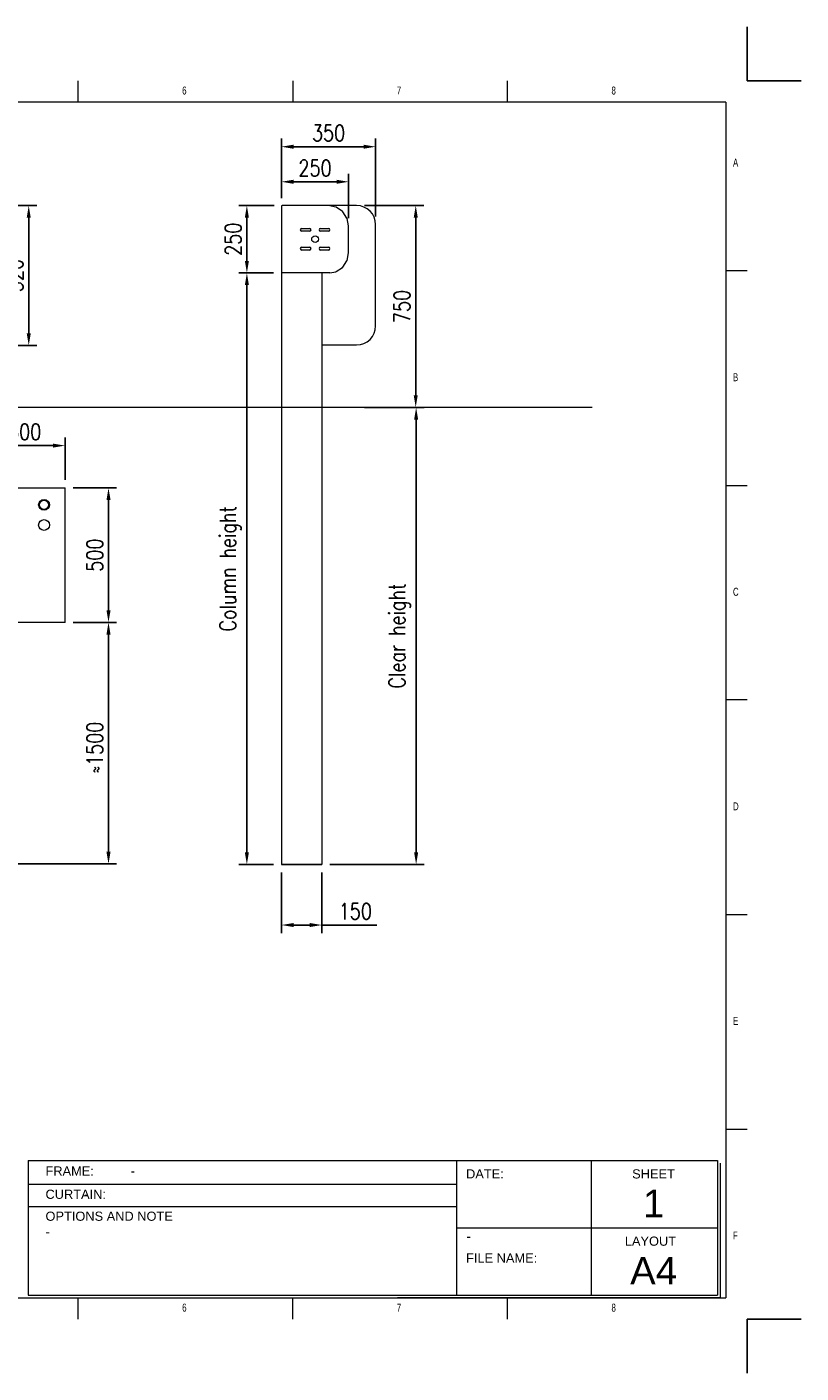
# Model space of a CAD drawing. Header units: millimetres. Extents: x 13750 to 27676, y 16366 to 21368.
# Tile 8 of 8: x 24800 to 27676, y 16366 to 21367. Entities that reach past the tile are written whole.
import ezdxf

# ---------------------------------------------------------------- set-up
doc = ezdxf.new("R2010")
doc.units = ezdxf.units.MM
doc.header["$LTSCALE"] = 50
doc.header["$PDSIZE"] = -1
doc.layers.add('FORMAT', color=7, linetype='Continuous')
doc.styles.add('NYIP', font='romans.shx', dxfattribs={"width": 0.8})
doc.styles.add('SLDTEXTSTYLE0', font='TXT', dxfattribs={"width": 0.75})
doc.dimstyles.new('STANDARD35', dxfattribs={"dimscale": 35, "dimtxt": 2, "dimasz": 1.5, "dimexe": 1, "dimexo": 1, "dimgap": 0.7, "dimtad": 1, "dimdec": 0, "dimdsep": 46, "dimtxsty": 'NYIP', "dimcen": 0, "dimclrd": 1, "dimclre": 1, "dimclrt": 2, "dimadec": 0, "dimazin": 0, "dimtfac": 1, "dimtdec": 0, "dimtix": 1, "dimtmove": 0, "dimatfit": 3, "dimfxl": 0, "dimtvp": 1, "dimtolj": 1, "dimtzin": 0, "dimarcsym": 0})

# ---------------------------------------------------------------- blocks, each defined once
blk = doc.blocks.new('A$C7C9C4F3F')
at = {"color": 7, "lineweight": 5}
for p, q in [((8295, 11245), (8295, 11504)), ((0, 1766), (199, 1766))]:
    blk.add_line(p, q, dxfattribs=at)
at = {"layer": 'FORMAT', "color": 7, "lineweight": 5}
for p, q in [((2216, 11304), (2216, 11504)), ((4209, 11504), (4209, 11304)), ((6202, 11304), (6202, 11504)), ((10188, 11304), (10188, 11504)), ((12181, 11504), (12181, 11304)), ((14174, 11304), (14174, 11504)), ((16199, 11304), (199, 11304)), ((199, 11304), (199, 199)), ((16199, 11304), (16199, 199)), ((199, 9738), (0, 9738)), ((16399, 9738), (16199, 9738)), ((0, 7745), (199, 7745)), ((16199, 7745), (16399, 7745)), ((0, 5752), (199, 5752)), ((16399, 5752), (16199, 5752)), ((0, 3759), (199, 3759)), ((16199, 3759), (16399, 3759)), ((16199, 1766), (16399, 1766)), ((8295, 0), (8295, 258)), ((199, 199), (16199, 199)), ((2224, 0), (2224, 199)), ((4018, 199), (4018, 0)), ((6210, 0), (6210, 199)), ((10188, 0), (10188, 199)), ((12181, 0), (12181, 199)), ((14174, 0), (14174, 199))]:
    blk.add_line(p, q, dxfattribs=at)
at = {"color": 7, "lineweight": 5, "char_height": 73.8, "attachment_point": 1, "style": 'SLDTEXTSTYLE0'}
for s, insert in [('1', (1203, 11450)), ('2', (3180, 11450)), ('3', (5173, 11450)), ('4', (7166, 11450)), ('5', (9159, 11450)), ('6', (11152, 11450)), ('7', (13145, 11450)), ('8', (15138, 11450)), ('A', (66, 10780)), ('A', (16266, 10780)), ('B', (66, 8787)), ('B', (16266, 8787)), ('C', (66, 6794)), ('C', (16266, 6794)), ('D', (66, 4801)), ('D', (16266, 4801)), ('E', (66, 2808)), ('1', (1012, 145)), ('2', (2988, 145)), ('3', (4981, 145)), ('4', (6974, 145))]:
    blk.add_mtext(s, dxfattribs=dict(at, insert=insert))
at = {"layer": 'FORMAT', "color": 7, "lineweight": 5, "char_height": 73.8, "attachment_point": 1, "style": 'SLDTEXTSTYLE0'}
for s, insert in [('E', (16266, 2808)), ('F', (66, 815)), ('F', (16266, 815)), ('5', (9159, 145)), ('6', (11152, 145)), ('7', (13145, 145)), ('8', (15138, 145))]:
    blk.add_mtext(s, dxfattribs=dict(at, insert=insert))
blk = doc.blocks.new('*D260')
at = {"color": 7, "lineweight": -2}
for p, q in [((25745.6, 20730.9), (25745.6, 20951.9)), ((25790.6, 20921.9), (26050.6, 20921.9)), ((26095.6, 20662.4), (26095.6, 20951.9))]:
    blk.add_line(p, q, dxfattribs=at)
at = {"color": 7}
for points in [[(25790.6, 20929.4), (25790.6, 20914.4), (25745.6, 20921.9)], [(26050.6, 20914.4), (26050.6, 20929.4), (26095.6, 20921.9)]]:
    blk.add_solid(points, dxfattribs=at)
at = {"layer": 'Defpoints', "color": 0}
for p in [(26095.6, 20921.9), (25745.6, 20700.9), (26095.6, 20632.4)]:
    blk.add_point(p, dxfattribs=at)
at = {"color": 7, "lineweight": 0, "insert": (25920.6, 20972.9), "char_height": 60, "attachment_point": 5, "style": 'NYIP'}
blk.add_mtext('\\A1;350', dxfattribs=at)
blk = doc.blocks.new('*D261')
at = {"color": 7, "lineweight": -2}
for p, q in [((25745.6, 20730.9), (25745.6, 20821.7)), ((25995.3, 20656.7), (25995.3, 20821.7)), ((25790.6, 20791.7), (25950.3, 20791.7))]:
    blk.add_line(p, q, dxfattribs=at)
at = {"color": 7}
for points in [[(25790.6, 20799.2), (25790.6, 20784.2), (25745.6, 20791.7)], [(25950.3, 20784.2), (25950.3, 20799.2), (25995.3, 20791.7)]]:
    blk.add_solid(points, dxfattribs=at)
at = {"layer": 'Defpoints', "color": 0}
for p in [(25995.3, 20791.7), (25745.6, 20700.9), (25995.3, 20626.7)]:
    blk.add_point(p, dxfattribs=at)
at = {"color": 7, "lineweight": 0, "insert": (25870.4, 20842.7), "char_height": 60, "attachment_point": 5, "style": 'NYIP'}
blk.add_mtext('\\A1;250', dxfattribs=at)
blk = doc.blocks.new('*D262')
at = {"color": 7, "lineweight": -2}
for p, q in [((25718.1, 20703.4), (25587.3, 20703.4)), ((25617.3, 20658.4), (25617.3, 20497.9)), ((25715.6, 20452.9), (25587.3, 20452.9))]:
    blk.add_line(p, q, dxfattribs=at)
at = {"color": 7}
for points in [[(25624.8, 20658.4), (25609.8, 20658.4), (25617.3, 20703.4)], [(25609.8, 20497.9), (25624.8, 20497.9), (25617.3, 20452.9)]]:
    blk.add_solid(points, dxfattribs=at)
at = {"layer": 'Defpoints', "color": 0}
for p in [(25748.1, 20703.4), (25617.3, 20452.9), (25745.6, 20452.9)]:
    blk.add_point(p, dxfattribs=at)
at = {"color": 7, "lineweight": 0, "insert": (25566.3, 20578.2), "char_height": 60, "attachment_point": 5, "rotation": 90, "style": 'NYIP'}
blk.add_mtext('\\A1;250', dxfattribs=at)
blk = doc.blocks.new('*D263')
at = {"color": 7, "lineweight": -2}
for p, q in [((25715.6, 20452.9), (25587.3, 20452.9)), ((25617.3, 20407.9), (25617.3, 18299.9)), ((25715.6, 18254.9), (25587.3, 18254.9))]:
    blk.add_line(p, q, dxfattribs=at)
at = {"color": 7}
for points in [[(25624.8, 20407.9), (25609.8, 20407.9), (25617.3, 20452.9)], [(25609.8, 18299.9), (25624.8, 18299.9), (25617.3, 18254.9)]]:
    blk.add_solid(points, dxfattribs=at)
at = {"layer": 'Defpoints', "color": 0}
for p in [(25745.6, 20452.9), (25617.3, 18254.9), (25745.6, 18254.9)]:
    blk.add_point(p, dxfattribs=at)
at = {"color": 7, "lineweight": 0, "insert": (25556.3, 19353.9), "char_height": 60, "attachment_point": 5, "rotation": 90, "style": 'NYIP'}
blk.add_mtext('\\A1;Column height', dxfattribs=at)
blk = doc.blocks.new('*D269')
at = {"color": 7, "lineweight": -2}
for p, q in [((26054.6, 20703.4), (26274.4, 20703.4)), ((26244.4, 20658.4), (26244.4, 19998.4)), ((26054.6, 19953.4), (26274.4, 19953.4))]:
    blk.add_line(p, q, dxfattribs=at)
at = {"color": 7}
for points in [[(26251.9, 20658.4), (26236.9, 20658.4), (26244.4, 20703.4)], [(26236.9, 19998.4), (26251.9, 19998.4), (26244.4, 19953.4)]]:
    blk.add_solid(points, dxfattribs=at)
at = {"layer": 'Defpoints', "color": 0}
for p in [(26024.6, 20703.4), (26024.6, 19953.4), (26244.4, 19953.4)]:
    blk.add_point(p, dxfattribs=at)
at = {"color": 7, "lineweight": 0, "insert": (26193.4, 20328.4), "char_height": 60, "attachment_point": 5, "rotation": 90, "style": 'NYIP'}
blk.add_mtext('\\A1;750', dxfattribs=at)
blk = doc.blocks.new('*D270')
at = {"color": 7, "lineweight": -2}
for p, q in [((25745.6, 18224.9), (25745.6, 18000.2)), ((25895.6, 18224.9), (25895.6, 18000.2)), ((25790.6, 18030.2), (25850.6, 18030.2)), ((25895.6, 18030.2), (26099.5, 18030.2))]:
    blk.add_line(p, q, dxfattribs=at)
at = {"color": 7}
for points in [[(25790.6, 18037.7), (25790.6, 18022.7), (25745.6, 18030.2)], [(25850.6, 18022.7), (25850.6, 18037.7), (25895.6, 18030.2)]]:
    blk.add_solid(points, dxfattribs=at)
at = {"layer": 'Defpoints', "color": 0}
for p in [(25745.6, 18254.9), (25895.6, 18254.9), (25895.6, 18030.2)]:
    blk.add_point(p, dxfattribs=at)
at = {"color": 7, "lineweight": 0, "insert": (26020, 18081.2), "char_height": 60, "attachment_point": 5, "style": 'NYIP'}
blk.add_mtext('\\A1;150', dxfattribs=at)
blk = doc.blocks.new('*D271')
at = {"color": 7, "lineweight": -2}
for p, q in [((26245.9, 19908.4), (26245.9, 18299.9)), ((26274.4, 19953.4), (26275.9, 19953.4)), ((25925.6, 18254.9), (26275.9, 18254.9))]:
    blk.add_line(p, q, dxfattribs=at)
at = {"color": 7}
for points in [[(26253.4, 19908.4), (26238.4, 19908.4), (26245.9, 19953.4)], [(26238.4, 18299.9), (26253.4, 18299.9), (26245.9, 18254.9)]]:
    blk.add_solid(points, dxfattribs=at)
at = {"layer": 'Defpoints', "color": 0}
for p in [(26244.4, 19953.4), (25895.6, 18254.9), (26245.9, 18254.9)]:
    blk.add_point(p, dxfattribs=at)
at = {"color": 7, "lineweight": 0, "insert": (26184.9, 19104.2), "char_height": 60, "attachment_point": 5, "rotation": 90, "style": 'NYIP'}
blk.add_mtext('\\A1;Clear height', dxfattribs=at)
blk = doc.blocks.new('*D301')
at = {"color": 7, "lineweight": -2}
for p, q in [((24642, 19684.4), (24642, 19841.4)), ((24687, 19811.4), (24897, 19811.4)), ((24942, 19684.4), (24942, 19841.4))]:
    blk.add_line(p, q, dxfattribs=at)
at = {"color": 7}
for points in [[(24687, 19818.9), (24687, 19803.9), (24642, 19811.4)], [(24897, 19803.9), (24897, 19818.9), (24942, 19811.4)]]:
    blk.add_solid(points, dxfattribs=at)
at = {"layer": 'Defpoints', "color": 0}
for p in [(24942, 19811.4), (24642, 19654.4), (24942, 19654.4)]:
    blk.add_point(p, dxfattribs=at)
at = {"color": 7, "lineweight": 0, "insert": (24792, 19862.4), "char_height": 60, "attachment_point": 5, "style": 'NYIP'}
blk.add_mtext('\\A1;300', dxfattribs=at)
blk = doc.blocks.new('*D302')
at = {"color": 7, "lineweight": -2}
for p, q in [((24972, 19654.4), (25133.4, 19654.4)), ((25103.4, 19609.4), (25103.4, 19199.4)), ((24972, 19154.4), (25133.4, 19154.4))]:
    blk.add_line(p, q, dxfattribs=at)
at = {"color": 7}
for points in [[(25110.9, 19609.4), (25095.9, 19609.4), (25103.4, 19654.4)], [(25095.9, 19199.4), (25110.9, 19199.4), (25103.4, 19154.4)]]:
    blk.add_solid(points, dxfattribs=at)
at = {"layer": 'Defpoints', "color": 0}
for p in [(24942, 19654.4), (24942, 19154.4), (25103.4, 19154.4)]:
    blk.add_point(p, dxfattribs=at)
at = {"color": 7, "lineweight": 0, "insert": (25052.4, 19404.4), "char_height": 60, "attachment_point": 5, "rotation": 90, "style": 'NYIP'}
blk.add_mtext('\\A1;500', dxfattribs=at)
blk = doc.blocks.new('*D303')
at = {"color": 7, "lineweight": -2}
for p, q in [((24656.4, 20703.4), (24837.1, 20703.4)), ((24807.1, 20658.4), (24807.1, 20228.4)), ((24656.4, 20183.4), (24837.1, 20183.4))]:
    blk.add_line(p, q, dxfattribs=at)
at = {"color": 7}
for points in [[(24814.6, 20658.4), (24799.6, 20658.4), (24807.1, 20703.4)], [(24799.6, 20228.4), (24814.6, 20228.4), (24807.1, 20183.4)]]:
    blk.add_solid(points, dxfattribs=at)
at = {"layer": 'Defpoints', "color": 0}
for p in [(24626.4, 20703.4), (24626.4, 20183.4), (24807.1, 20183.4)]:
    blk.add_point(p, dxfattribs=at)
at = {"color": 7, "lineweight": 0, "insert": (24756.1, 20443.4), "char_height": 60, "attachment_point": 5, "rotation": 90, "style": 'NYIP'}
blk.add_mtext('\\A1;520', dxfattribs=at)
blk = doc.blocks.new('*D309')
at = {"color": 7, "lineweight": -2}
for p, q in [((24972, 19154.4), (25133.4, 19154.4)), ((25103.4, 18302.4), (25103.4, 19109.4)), ((24436.4, 18257.4), (25133.4, 18257.4))]:
    blk.add_line(p, q, dxfattribs=at)
at = {"color": 7}
for points in [[(25110.9, 19109.4), (25095.9, 19109.4), (25103.4, 19154.4)], [(25095.9, 18302.4), (25110.9, 18302.4), (25103.4, 18257.4)]]:
    blk.add_solid(points, dxfattribs=at)
at = {"layer": 'Defpoints', "color": 0}
for p in [(24942, 19154.4), (25103.4, 19154.4), (24406.4, 18257.4)]:
    blk.add_point(p, dxfattribs=at)
at = {"color": 7, "lineweight": 0, "insert": (25052.4, 18689.8), "char_height": 60, "attachment_point": 5, "rotation": 90, "style": 'NYIP'}
blk.add_mtext('\\A1;≈1500', dxfattribs=at)

msp = doc.modelspace()

# ---------------------------------------------------------------- linework, layer by layer
at = {"color": 2}
for p, q in [((27475.5, 21167), (27475.5, 21367)), ((27475.5, 21167), (27675.5, 21167)), ((27475.5, 16565.5), (27675.5, 16565.5)), ((27475.5, 16565.5), (27475.5, 16365.5))]:
    msp.add_line(p, q, dxfattribs=at)
at = {"color": 7, "lineweight": 5}
for p, q in [((25745.6, 20700.9), (25745.6, 20453.9)), ((25805.1, 20703.4), (25748.1, 20703.4)), ((26024.6, 20703.4), (25805.1, 20703.4)), ((25947.5, 20697.5), (25919.5, 20703)), ((25972.4, 20681.2), (25948.8, 20696.9)), ((25989.1, 20656.7), (25973.4, 20680.2)), ((25820.8, 20618.7), (25850.3, 20618.7)), ((25850.3, 20608.2), (25820.8, 20608.2)), ((25890.8, 20618.7), (25920.3, 20618.7)), ((25920.3, 20608.2), (25890.8, 20608.2)), ((25995.2, 20627.4), (25989.6, 20655.4)), ((25995.3, 20528.1), (25995.3, 20626.7)), ((26095.6, 20256.4), (26095.6, 20632.4)), ((25820.8, 20548.7), (25850.3, 20548.7)), ((25850.3, 20538.2), (25820.8, 20538.2)), ((25890.8, 20548.7), (25920.3, 20548.7)), ((25920.3, 20538.2), (25890.8, 20538.2)), ((25989.6, 20499.4), (25995.2, 20527.4)), ((25925.2, 20452.9), (25947.5, 20457.3)), ((25948.8, 20457.9), (25972.4, 20473.6)), ((25973.4, 20474.6), (25989.1, 20498.1)), ((25745.6, 20452.9), (25745.6, 20453.9)), ((25745.6, 20452.9), (25745.6, 18254.9)), ((25748.4, 20452.9), (25745.6, 20452.9)), ((25767.8, 20452.9), (25748.4, 20452.9)), ((25772.5, 20452.9), (25767.8, 20452.9)), ((25774.4, 20452.9), (25772.5, 20452.9)), ((25821.6, 20452.9), (25774.4, 20452.9)), ((25822.6, 20452.9), (25821.6, 20452.9)), ((25823.9, 20452.9), (25822.6, 20452.9)), ((25925.2, 20452.9), (25823.9, 20452.9)), ((25842.6, 20452.9), (25842.6, 20451.7)), ((25895.6, 20452.9), (25895.6, 18254.9)), ((25895.6, 20185.4), (26024.6, 20185.4))]:
    msp.add_line(p, q, dxfattribs=at)
at = {"linetype": 'Continuous', "lineweight": 15}
msp.add_line((26900, 19953.4), (21986.4, 19953.4), dxfattribs=at)
at = {"linetype": 'Continuous', "lineweight": 5}
for p, q in [((24642, 19654.4), (24942, 19654.4)), ((24942, 19154.4), (24942, 19654.4)), ((24942, 19154.4), (24642, 19154.4))]:
    msp.add_line(p, q, dxfattribs=at)
msp.add_line((25745.6, 18254.9), (25895.6, 18254.9))
at = {"lineweight": 5}
for p, q in [((24805.6, 17155.6), (27364.9, 17155.6)), ((24805.6, 17155.6), (24805.6, 16655.6)), ((26395.8, 17155.6), (26395.8, 16655.6)), ((26895.8, 17155.6), (26895.8, 16655.6)), ((27364.9, 17155.6), (27364.9, 16655.6)), ((27375.2, 17145.3), (27375.2, 16645.3)), ((24807.6, 17068), (26395.8, 17068)), ((24807.6, 16984.1), (26395.8, 16984.1)), ((26395.8, 16905.6), (27364.9, 16905.6)), ((24805.6, 16655.6), (27364.9, 16655.6)), ((24815.9, 16645.3), (27375.2, 16645.3)), ((27375.2, 16645.3), (26176.2, 16645.3)), ((26186.5, 16645.3), (27375.2, 16645.3))]:
    msp.add_line(p, q, dxfattribs=at)
at = {"color": 7, "lineweight": 5}
msp.add_circle((25870.6, 20578.4), 12.5, dxfattribs=at)
at = {"linetype": 'Continuous', "lineweight": 15}
for centre, radius in [((24864, 19591.4), 20), ((24864, 19591.4), 17), ((24864, 19516.4), 20)]:
    msp.add_circle(centre, radius, dxfattribs=at)
at = {"color": 7, "lineweight": 5}
for centre, radius, start, end in [((25748.1, 20700.9), 2.5, 90, 180), ((25946.8, 20694), 3.57, 56.25, 78.75), ((25970.4, 20678.2), 3.57, 33.75, 56.25), ((25986.1, 20654.7), 3.57, 11.25, 33.75), ((26024.6, 20632.4), 71, 0, 90), ((25820.8, 20613.4), 5.25, 90, 270), ((25850.3, 20613.4), 5.25, 270, 90), ((25890.8, 20613.4), 5.25, 90, 270), ((25920.3, 20613.4), 5.25, 270, 90), ((25991.7, 20626.7), 3.57, 0, 11.25), ((25820.8, 20543.4), 5.25, 90, 270), ((25850.3, 20543.4), 5.25, 270, 90), ((25890.8, 20543.4), 5.25, 90, 270), ((25920.3, 20543.4), 5.25, 270, 90), ((25946.8, 20460.8), 3.57, 281.25, 303.75), ((25970.4, 20476.6), 3.57, 303.75, 326.25), ((25986.1, 20500.1), 3.57, 326.25, 348.75), ((26024.6, 20256.4), 71, 270, 0)]:
    msp.add_arc(centre, radius, start, end, dxfattribs=at)

# ---------------------------------------------------------------- block references
at = {"xscale": 0.4, "yscale": 0.4, "zscale": 0.4}
msp.add_blockref('A$C7C9C4F3F', (20916.1, 16565.5), dxfattribs=at)

# ---------------------------------------------------------------- texts
at = {"lineweight": 5}
for s, insert, char_height, width, attachment_point in [('{\\fArial|b0|i0|c0|p34;FRAME:}', (24869.4, 17133.5), 34.043, 578.728, 1), ('{\\fArial|b0|i0|c0|p34;-}', (25185.6, 17133.5), 34.043, 578.728, 1), ('{\\fArial|b0|i0|c0|p34;DATE:}', (26431.4, 17122.7), 34.043, 578.728, 1), ('{\\fArial|b0|i0|c0|p34;SHEET}', (27048.2, 17122.7), 34.043, 578.728, 1), ('{\\fArial|b0|i0|c0|p34;CURTAIN:}', (24869.4, 17046.9), 34.043, 578.728, 1), ('{\\fArial|b0|i0|c0|p34;-}', (25013.2, 17046.9), 34.043, 578.728, 1), ('{\\fArial|b0|i0|c0|p34;1}', (27127.8, 17046.8), 102, 223.943, 2), ('{\\fArial|b0|i0|c0|p34;OPTIONS AND NOTE}', (24869.4, 16965.4), 34.043, 578.728, 1), ('{\\fArial|b0|i0|c0|p34;-}', (24869.4, 16907), 34.043, 578.728, 1), ('{\\fArial|b0|i0|c0|p34;\\H0.752x;-}', (26432.3, 16893.1), 50, 1044.717, 1), ('{\\fArial|b0|i0|c0|p34;LAYOUT}', (27020.9, 16872.7), 34.043, 578.728, 1), ('{\\fArial|b0|i0|c0|p34;FILE NAME:}', (26431.4, 16810), 34.043, 578.728, 1), ('{\\fArial|b0|i0|c0|p34;A4}', (27127.8, 16796.8), 102, 223.943, 2)]:
    msp.add_mtext(s, dxfattribs=dict(at, insert=insert, char_height=char_height, width=width, attachment_point=attachment_point))

# ---------------------------------------------------------------- dimensions: what is measured, and where the dimension line sits
at = {"color": 7, "lineweight": 0}
for base, p2, picture, middle in [((26095.6, 20921.9), (26095.6, 20632.4), '*D260', (25920.6, 20972.9)), ((25995.3, 20791.7), (25995.3, 20626.7), '*D261', (25870.4, 20842.7))]:
    dim = msp.add_linear_dim(base=base, p1=(25745.6, 20700.9), p2=p2, dimstyle='STANDARD35', override={"dimscale": 30, "dimclrd": 7, "dimclre": 7, "dimclrt": 7}, dxfattribs=at)
    dim.commit()
    dim.dimension.update_dxf_attribs({"geometry": picture, "text_midpoint": middle})
for base, p1, p2, angle, picture, middle in [((24807.1, 20183.4), (24626.4, 20703.4), (24626.4, 20183.4), 90, '*D303', (24756.1, 20443.4)), ((25617.267811, 20452.906543), (25748.066594, 20703.406542), (25745.566593, 20452.906543), 90, '*D262', (25566.267811, 20578.156542)), ((26244.4, 19953.4), (26024.6, 20703.4), (26024.6, 19953.4), 90, '*D269', (26193.4, 20328.4)), ((24942, 19811.4), (24642, 19654.4), (24942, 19654.4), 180, '*D301', (24792, 19862.4)), ((25103.4, 19154.4), (24942, 19654.4), (24942, 19154.4), 90, '*D302', (25052.4, 19404.4))]:
    dim = msp.add_linear_dim(base=base, p1=p1, p2=p2, angle=angle, dimstyle='STANDARD35', override={"dimscale": 30, "dimclrd": 7, "dimclre": 7, "dimclrt": 7}, dxfattribs=at)
    dim.commit()
    dim.dimension.update_dxf_attribs({"geometry": picture, "text_midpoint": middle})
for base, p1, p2, text, picture, middle in [((25617.3, 18254.9), (25745.6, 20452.9), (25745.6, 18254.9), 'Column height', '*D263', (25556.3, 19353.9)), ((26245.9, 18254.9), (26244.4, 19953.4), (25895.6, 18254.9), 'Clear height', '*D271', (26184.9, 19104.2))]:
    dim = msp.add_linear_dim(base=base, p1=p1, p2=p2, angle=90, text=text, dimstyle='STANDARD35', override={"dimscale": 30, "dimclrd": 7, "dimclre": 7, "dimclrt": 7}, dxfattribs=at)
    dim.commit()
    dim.dimension.update_dxf_attribs({"geometry": picture, "text_midpoint": middle})
dim = msp.add_linear_dim(base=(25103.4, 19154.4), p1=(24406.4, 18257.4), p2=(24942, 19154.4), angle=90, text='≈1500', dimstyle='STANDARD35', override={"dimscale": 30, "dimclrd": 7, "dimclre": 7, "dimclrt": 7}, dxfattribs=at)
dim.commit()
dim.dimension.update_dxf_attribs({"geometry": '*D309', "text_midpoint": (25103.4, 18689.8), "dimtype": 160})
dim = msp.add_linear_dim(base=(25895.6, 18030.2), p1=(25745.6, 18254.9), p2=(25895.6, 18254.9), dimstyle='STANDARD35', override={"dimscale": 30, "dimclrd": 7, "dimclre": 7, "dimclrt": 7}, dxfattribs=at)
dim.commit()
dim.dimension.update_dxf_attribs({"geometry": '*D270', "text_midpoint": (26020, 18030.2), "dimtype": 160})

doc.saveas('drawing.dxf')
